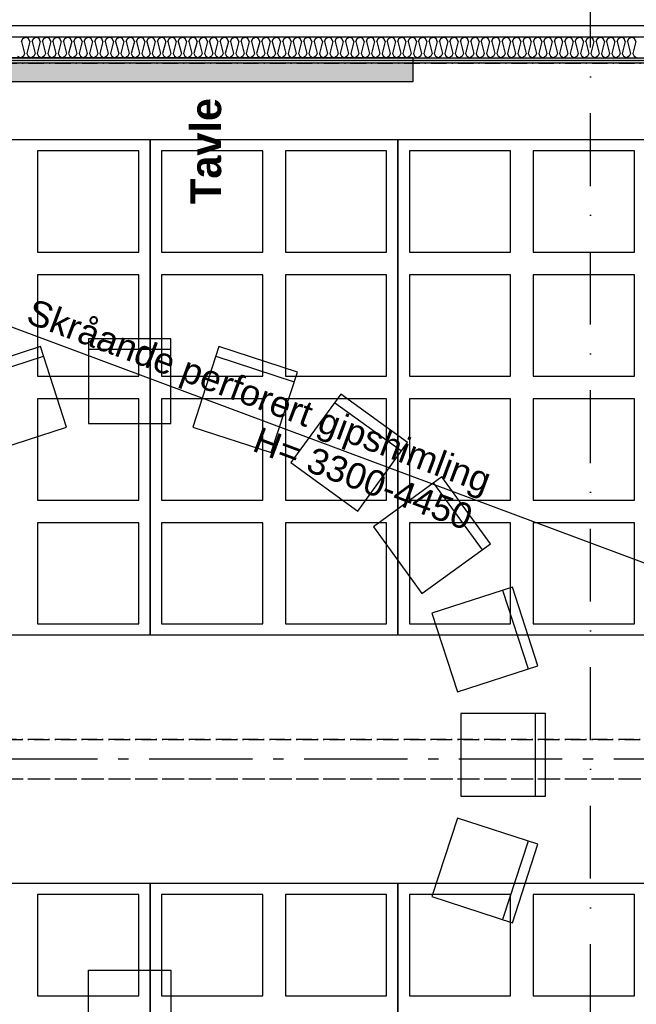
# Model space of a CAD drawing. Header units: millimetres. Extents: x -173281 to 144469, y -85977 to 83288.
# Tile 95 of 256: x -74138 to -71152, y -33003 to -28237. Entities that reach past the tile are written whole.
import ezdxf
from ezdxf.enums import TextEntityAlignment as Align

# ---------------------------------------------------------------- set-up
doc = ezdxf.new("R2010")
doc.units = ezdxf.units.MM
doc.header["$LTSCALE"] = 0.5
doc.header["$MEASUREMENT"] = 0
for name, pattern in [('Akselinje', [1500, 1000, -200, 100, -200]), ('Over snittplan', [260, 150, -50, 10, -50]), ('PLINE', [0]), ('Prikk & stiplet', [1340.555525, 705.555534, -352.777767, 0, -282.222223])]:
    doc.linetypes.add(name, pattern=pattern)
doc.layers.add('236- Innvendig kledning og overflate(Nye konstruksjoner)', color=7, linetype='Continuous', lineweight=0)
for name, color, linetype in [('242- Ikke-bærende innervegger (Skravur)(Nye konstruksjoner)', 7, 'Continuous'), ('242- Ikke-bærende innervegger(Nye konstruksjoner)', 7, 'Continuous'), ('255- Gulvoverflate(Nye konstruksjoner)', 7, 'Continuous'), ('256- Faste himlinger og overflatebehandling', 7, 'Continuous'), ('256- Faste himlinger og overflatebehandling(Nye konstruksjoner)', 7, 'Continuous'), ('27-- Fast inventar(Nye konstruksjoner)', 7, 'Continuous'), ('68-- Inventar (løst)(Nye konstruksjoner)', 7, 'Continuous'), ('82-- Modullinjer', 7, 'Continuous'), ('852- Snittmarkør', 7, 'Continuous'), ('862- M___Nettoareal(Nye konstruksjoner)', 7, 'Continuous'), ('862- M___Nettoareal(Polylinje)(Nye konstruksjoner)', 7, 'Continuous'), ('862- M___Nettoareal(Tekst)(Nye konstruksjoner)', 7, 'Continuous')]:
    doc.layers.add(name, color=color, linetype=linetype)
doc.styles.add('GENERATED_STYLE_1', font='arial.ttf')
doc.styles.add('GENERATED_STYLE_2', font='arial.ttf')
doc.styles.add('GENERATED_STYLE_8', font='GOTHIC.TTF')
doc.linetypes.add('Lydfuge betonggolv', pattern='A,0,[5,A-2607.111 Plan 1. etasje1.Shx,S=3.968254,R=0,X=0,Y=-3.46945e-18],-600,0', length=600)
pattern_1 = [(0, (0, 0), (0, 86.60254), [0, -50]), (0, (25, 43.3), (0, 86.60254), [0, -50])]

# ---------------------------------------------------------------- blocks, each defined once
blk = doc.blocks.new('Musikkrom_A-135_1', base_point=(-73219, -33558.4))
at = {"layer": '862- M___Nettoareal(Polylinje)(Nye konstruksjoner)', "flags": 128}
blk.add_lwpolyline([(-77605.7, -31721.9), (-77588.2, -31721.9), (-77578.2, -31731.9), (-77578.2, -31901.9), (-77588.2, -31911.9), (-77605.7, -31911.9), (-77605.7, -35321.9), (-77588.2, -35321.9), (-77578.2, -35331.9), (-77578.2, -35501.9), (-77588.2, -35511.9), (-77605.7, -35511.9), (-77605.7, -38799.4), (-76398.2, -38799.4), (-68823.2, -38799.4), (-68823.2, -28446.9), (-77605.7, -28446.9)], close=True, dxfattribs=at)
at = {"layer": '862- M___Nettoareal(Tekst)(Nye konstruksjoner)', "style": 'GENERATED_STYLE_1'}
for tag, height, p in [('DUMMY_862', 150, (-73336.8, -33061.2)), ('ROOM_NAME', 150, (-73336.8, -34089.8)), ('DUMMY_861', 100, (-73494, -33689.6)), ('ROOM_NUMBER', 100, (-73494, -34078.4)), ('DUMMY_863', 100, (-73101.1, -34055.6))]:
    blk.add_attdef(tag, text='', height=height, rotation=90, dxfattribs=at).set_placement(p, align=Align.TOP_LEFT)
blk = doc.blocks.new('*X490')
at = {"layer": '242- Ikke-bærende innervegger (Skravur)(Nye konstruksjoner)', "linetype": 'PLINE'}
for p, q in [((-74128.4, -28342), (-74122.3, -28328.5)), ((-74128.4, -28342), (-74113.8, -28400.7)), ((-74122.3, -28328.5), (-74108.5, -28321.9)), ((-74094.7, -28328.5), (-74108.5, -28321.9)), ((-74088.5, -28342), (-74103.2, -28400.7)), ((-74088.5, -28342), (-74094.7, -28328.5)), ((-74077.9, -28342), (-74071.7, -28328.5)), ((-74077.9, -28342), (-74063.2, -28400.7)), ((-74071.7, -28328.5), (-74057.9, -28321.9)), ((-74044.1, -28328.5), (-74057.9, -28321.9)), ((-74037.9, -28342), (-74052.6, -28400.7)), ((-74037.9, -28342), (-74044.1, -28328.5)), ((-74027.3, -28342), (-74021.1, -28328.5)), ((-74027.3, -28342), (-74012.6, -28400.7)), ((-74021.1, -28328.5), (-74007.3, -28321.9)), ((-73993.5, -28328.5), (-74007.3, -28321.9)), ((-73987.3, -28342), (-74002, -28400.7)), ((-73987.3, -28342), (-73993.5, -28328.5)), ((-73976.7, -28342), (-73970.5, -28328.5)), ((-73976.7, -28342), (-73962, -28400.7)), ((-73970.5, -28328.5), (-73956.7, -28321.9)), ((-73942.9, -28328.5), (-73956.7, -28321.9)), ((-73936.7, -28342), (-73951.4, -28400.7)), ((-73936.7, -28342), (-73942.9, -28328.5)), ((-73926.1, -28342), (-73919.9, -28328.5)), ((-73926.1, -28342), (-73911.4, -28400.7)), ((-73919.9, -28328.5), (-73906.1, -28321.9)), ((-73892.3, -28328.5), (-73906.1, -28321.9)), ((-73886.1, -28342), (-73900.8, -28400.7)), ((-73886.1, -28342), (-73892.3, -28328.5)), ((-73875.5, -28342), (-73869.4, -28328.5)), ((-73875.5, -28342), (-73860.9, -28400.7)), ((-73869.4, -28328.5), (-73855.5, -28321.9)), ((-73841.7, -28328.5), (-73855.5, -28321.9)), ((-73835.6, -28342), (-73850.2, -28400.7)), ((-73835.6, -28342), (-73841.7, -28328.5)), ((-73824.9, -28342), (-73818.8, -28328.5)), ((-73824.9, -28342), (-73810.3, -28400.7)), ((-73818.8, -28328.5), (-73805, -28321.9)), ((-73791.1, -28328.5), (-73805, -28321.9)), ((-73785, -28342), (-73799.6, -28400.7)), ((-73785, -28342), (-73791.1, -28328.5)), ((-73774.3, -28342), (-73768.2, -28328.5)), ((-73774.3, -28342), (-73759.7, -28400.7)), ((-73768.2, -28328.5), (-73754.4, -28321.9)), ((-73740.6, -28328.5), (-73754.4, -28321.9)), ((-73734.4, -28342), (-73749.1, -28400.7)), ((-73734.4, -28342), (-73740.6, -28328.5)), ((-73723.8, -28342), (-73717.6, -28328.5)), ((-73723.8, -28342), (-73709.1, -28400.7)), ((-73717.6, -28328.5), (-73703.8, -28321.9)), ((-73690, -28328.5), (-73703.8, -28321.9)), ((-73683.8, -28342), (-73698.5, -28400.7)), ((-73683.8, -28342), (-73690, -28328.5)), ((-73673.2, -28342), (-73667, -28328.5)), ((-73673.2, -28342), (-73658.5, -28400.7)), ((-73667, -28328.5), (-73653.2, -28321.9)), ((-73639.4, -28328.5), (-73653.2, -28321.9)), ((-73633.2, -28342), (-73647.9, -28400.7)), ((-73633.2, -28342), (-73639.4, -28328.5)), ((-73622.6, -28342), (-73616.4, -28328.5)), ((-73622.6, -28342), (-73607.9, -28400.7)), ((-73616.4, -28328.5), (-73602.6, -28321.9)), ((-73588.8, -28328.5), (-73602.6, -28321.9)), ((-73582.6, -28342), (-73597.3, -28400.7)), ((-73582.6, -28342), (-73588.8, -28328.5)), ((-73572, -28342), (-73565.8, -28328.5)), ((-73572, -28342), (-73557.3, -28400.7)), ((-73565.8, -28328.5), (-73552, -28321.9)), ((-73538.2, -28328.5), (-73552, -28321.9)), ((-73532, -28342), (-73546.7, -28400.7)), ((-73532, -28342), (-73538.2, -28328.5)), ((-73521.4, -28342), (-73515.2, -28328.5)), ((-73521.4, -28342), (-73506.7, -28400.7)), ((-73515.2, -28328.5), (-73501.4, -28321.9)), ((-73487.6, -28328.5), (-73501.4, -28321.9)), ((-73481.5, -28342), (-73496.1, -28400.7)), ((-73481.5, -28342), (-73487.6, -28328.5)), ((-73470.8, -28342), (-73464.7, -28328.5)), ((-73470.8, -28342), (-73456.2, -28400.7)), ((-73464.7, -28328.5), (-73450.8, -28321.9)), ((-73437, -28328.5), (-73450.8, -28321.9)), ((-73430.9, -28342), (-73445.5, -28400.7)), ((-73430.9, -28342), (-73437, -28328.5)), ((-73420.2, -28342), (-73414.1, -28328.5)), ((-73420.2, -28342), (-73405.6, -28400.7)), ((-73414.1, -28328.5), (-73400.3, -28321.9)), ((-73386.4, -28328.5), (-73400.3, -28321.9)), ((-73380.3, -28342), (-73394.9, -28400.7)), ((-73380.3, -28342), (-73386.4, -28328.5)), ((-73369.7, -28342), (-73363.5, -28328.5)), ((-73369.7, -28342), (-73355, -28400.7)), ((-73363.5, -28328.5), (-73349.7, -28321.9)), ((-73335.9, -28328.5), (-73349.7, -28321.9)), ((-73329.7, -28342), (-73344.4, -28400.7)), ((-73329.7, -28342), (-73335.9, -28328.5)), ((-73319.1, -28342), (-73312.9, -28328.5)), ((-73319.1, -28342), (-73304.4, -28400.7)), ((-73312.9, -28328.5), (-73299.1, -28321.9)), ((-73285.3, -28328.5), (-73299.1, -28321.9)), ((-73279.1, -28342), (-73293.8, -28400.7)), ((-73279.1, -28342), (-73285.3, -28328.5)), ((-73268.5, -28342), (-73262.3, -28328.5)), ((-73268.5, -28342), (-73253.8, -28400.7)), ((-73262.3, -28328.5), (-73248.5, -28321.9)), ((-73234.7, -28328.5), (-73248.5, -28321.9)), ((-73228.5, -28342), (-73243.2, -28400.7)), ((-73228.5, -28342), (-73234.7, -28328.5)), ((-73217.9, -28342), (-73211.7, -28328.5)), ((-73217.9, -28342), (-73203.2, -28400.7)), ((-73211.7, -28328.5), (-73197.9, -28321.9)), ((-73184.1, -28328.5), (-73197.9, -28321.9)), ((-73177.9, -28342), (-73192.6, -28400.7)), ((-73177.9, -28342), (-73184.1, -28328.5)), ((-73167.3, -28342), (-73161.1, -28328.5)), ((-73167.3, -28342), (-73152.6, -28400.7)), ((-73161.1, -28328.5), (-73147.3, -28321.9)), ((-73133.5, -28328.5), (-73147.3, -28321.9)), ((-73127.4, -28342), (-73142, -28400.7)), ((-73127.4, -28342), (-73133.5, -28328.5)), ((-73116.7, -28342), (-73110.6, -28328.5)), ((-73116.7, -28342), (-73102.1, -28400.7)), ((-73110.6, -28328.5), (-73096.7, -28321.9)), ((-73082.9, -28328.5), (-73096.7, -28321.9)), ((-73076.8, -28342), (-73091.4, -28400.7)), ((-73076.8, -28342), (-73082.9, -28328.5)), ((-73066.1, -28342), (-73060, -28328.5)), ((-73066.1, -28342), (-73051.5, -28400.7)), ((-73060, -28328.5), (-73046.2, -28321.9)), ((-73032.3, -28328.5), (-73046.2, -28321.9)), ((-73026.2, -28342), (-73040.8, -28400.7)), ((-73026.2, -28342), (-73032.3, -28328.5)), ((-73015.6, -28342), (-73009.4, -28328.5)), ((-73015.6, -28342), (-73000.9, -28400.7)), ((-73009.4, -28328.5), (-72995.6, -28321.9)), ((-72981.8, -28328.5), (-72995.6, -28321.9)), ((-72975.6, -28342), (-72990.3, -28400.7)), ((-72975.6, -28342), (-72981.8, -28328.5)), ((-72965, -28342), (-72958.8, -28328.5)), ((-72965, -28342), (-72950.3, -28400.7)), ((-72958.8, -28328.5), (-72945, -28321.9)), ((-72931.2, -28328.5), (-72945, -28321.9)), ((-72925, -28342), (-72939.7, -28400.7)), ((-72925, -28342), (-72931.2, -28328.5)), ((-72914.4, -28342), (-72908.2, -28328.5)), ((-72914.4, -28342), (-72899.7, -28400.7)), ((-72908.2, -28328.5), (-72894.4, -28321.9)), ((-72880.6, -28328.5), (-72894.4, -28321.9)), ((-72874.4, -28342), (-72889.1, -28400.7)), ((-72874.4, -28342), (-72880.6, -28328.5)), ((-72863.8, -28342), (-72857.6, -28328.5)), ((-72863.8, -28342), (-72849.1, -28400.7)), ((-72857.6, -28328.5), (-72843.8, -28321.9)), ((-72830, -28328.5), (-72843.8, -28321.9)), ((-72823.8, -28342), (-72838.5, -28400.7)), ((-72823.8, -28342), (-72830, -28328.5)), ((-72813.2, -28342), (-72807, -28328.5)), ((-72813.2, -28342), (-72798.5, -28400.7)), ((-72807, -28328.5), (-72793.2, -28321.9)), ((-72779.4, -28328.5), (-72793.2, -28321.9)), ((-72773.3, -28342), (-72787.9, -28400.7)), ((-72773.3, -28342), (-72779.4, -28328.5)), ((-72762.6, -28342), (-72756.5, -28328.5)), ((-72762.6, -28342), (-72748, -28400.7)), ((-72756.5, -28328.5), (-72742.6, -28321.9)), ((-72728.8, -28328.5), (-72742.6, -28321.9)), ((-72722.7, -28342), (-72737.3, -28400.7)), ((-72722.7, -28342), (-72728.8, -28328.5)), ((-72712, -28342), (-72705.9, -28328.5)), ((-72712, -28342), (-72697.4, -28400.7)), ((-72705.9, -28328.5), (-72692.1, -28321.9)), ((-72678.2, -28328.5), (-72692.1, -28321.9)), ((-72672.1, -28342), (-72686.7, -28400.7)), ((-72672.1, -28342), (-72678.2, -28328.5)), ((-72661.5, -28342), (-72655.3, -28328.5)), ((-72661.5, -28342), (-72646.8, -28400.7)), ((-72655.3, -28328.5), (-72641.5, -28321.9)), ((-72627.7, -28328.5), (-72641.5, -28321.9)), ((-72621.5, -28342), (-72636.2, -28400.7)), ((-72621.5, -28342), (-72627.7, -28328.5)), ((-72610.9, -28342), (-72604.7, -28328.5)), ((-72610.9, -28342), (-72596.2, -28400.7)), ((-72604.7, -28328.5), (-72590.9, -28321.9)), ((-72577.1, -28328.5), (-72590.9, -28321.9)), ((-72570.9, -28342), (-72585.6, -28400.7)), ((-72570.9, -28342), (-72577.1, -28328.5)), ((-72560.3, -28342), (-72554.1, -28328.5)), ((-72560.3, -28342), (-72545.6, -28400.7)), ((-72554.1, -28328.5), (-72540.3, -28321.9)), ((-72526.5, -28328.5), (-72540.3, -28321.9)), ((-72520.3, -28342), (-72535, -28400.7)), ((-72520.3, -28342), (-72526.5, -28328.5)), ((-72509.7, -28342), (-72503.5, -28328.5)), ((-72509.7, -28342), (-72495, -28400.7)), ((-72503.5, -28328.5), (-72489.7, -28321.9)), ((-72475.9, -28328.5), (-72489.7, -28321.9)), ((-72469.7, -28342), (-72484.4, -28400.7)), ((-72469.7, -28342), (-72475.9, -28328.5)), ((-72459.1, -28342), (-72452.9, -28328.5)), ((-72459.1, -28342), (-72444.4, -28400.7)), ((-72452.9, -28328.5), (-72439.1, -28321.9)), ((-72425.3, -28328.5), (-72439.1, -28321.9)), ((-72419.2, -28342), (-72433.8, -28400.7)), ((-72419.2, -28342), (-72425.3, -28328.5)), ((-72408.5, -28342), (-72402.4, -28328.5)), ((-72408.5, -28342), (-72393.9, -28400.7)), ((-72402.4, -28328.5), (-72388.5, -28321.9)), ((-72374.7, -28328.5), (-72388.5, -28321.9)), ((-72368.6, -28342), (-72383.2, -28400.7)), ((-72368.6, -28342), (-72374.7, -28328.5)), ((-72357.9, -28342), (-72351.8, -28328.5)), ((-72357.9, -28342), (-72343.3, -28400.7)), ((-72351.8, -28328.5), (-72338, -28321.9)), ((-72324.1, -28328.5), (-72338, -28321.9)), ((-72318, -28342), (-72332.6, -28400.7)), ((-72318, -28342), (-72324.1, -28328.5)), ((-72307.4, -28342), (-72301.2, -28328.5)), ((-72307.4, -28342), (-72292.7, -28400.7)), ((-72301.2, -28328.5), (-72287.4, -28321.9)), ((-72273.6, -28328.5), (-72287.4, -28321.9)), ((-72267.4, -28342), (-72282.1, -28400.7)), ((-72267.4, -28342), (-72273.6, -28328.5)), ((-72256.8, -28342), (-72250.6, -28328.5)), ((-72256.8, -28342), (-72242.1, -28400.7)), ((-72250.6, -28328.5), (-72236.8, -28321.9)), ((-72223, -28328.5), (-72236.8, -28321.9)), ((-72216.8, -28342), (-72231.5, -28400.7)), ((-72216.8, -28342), (-72223, -28328.5)), ((-72206.2, -28342), (-72200, -28328.5)), ((-72206.2, -28342), (-72191.5, -28400.7)), ((-72200, -28328.5), (-72186.2, -28321.9)), ((-72172.4, -28328.5), (-72186.2, -28321.9)), ((-72166.2, -28342), (-72180.9, -28400.7)), ((-72166.2, -28342), (-72172.4, -28328.5)), ((-72155.6, -28342), (-72149.4, -28328.5)), ((-72155.6, -28342), (-72140.9, -28400.7)), ((-72149.4, -28328.5), (-72135.6, -28321.9)), ((-72121.8, -28328.5), (-72135.6, -28321.9)), ((-72115.6, -28342), (-72130.3, -28400.7)), ((-72115.6, -28342), (-72121.8, -28328.5)), ((-72105, -28342), (-72098.8, -28328.5)), ((-72105, -28342), (-72090.3, -28400.7)), ((-72098.8, -28328.5), (-72085, -28321.9)), ((-72071.2, -28328.5), (-72085, -28321.9)), ((-72065, -28342), (-72079.7, -28400.7)), ((-72065, -28342), (-72071.2, -28328.5)), ((-72054.4, -28342), (-72048.3, -28328.5)), ((-72054.4, -28342), (-72039.8, -28400.7)), ((-72048.3, -28328.5), (-72034.4, -28321.9)), ((-72020.6, -28328.5), (-72034.4, -28321.9)), ((-72014.5, -28342), (-72029.1, -28400.7)), ((-72014.5, -28342), (-72020.6, -28328.5)), ((-72003.8, -28342), (-71997.7, -28328.5)), ((-72003.8, -28342), (-71989.2, -28400.7)), ((-71997.7, -28328.5), (-71983.9, -28321.9)), ((-71970, -28328.5), (-71983.9, -28321.9)), ((-71963.9, -28342), (-71978.5, -28400.7)), ((-71963.9, -28342), (-71970, -28328.5)), ((-71953.2, -28342), (-71947.1, -28328.5)), ((-71953.2, -28342), (-71938.6, -28400.7)), ((-71947.1, -28328.5), (-71933.3, -28321.9)), ((-71919.5, -28328.5), (-71933.3, -28321.9)), ((-71913.3, -28342), (-71928, -28400.7)), ((-71913.3, -28342), (-71919.5, -28328.5)), ((-71902.7, -28342), (-71896.5, -28328.5)), ((-71902.7, -28342), (-71888, -28400.7)), ((-71896.5, -28328.5), (-71882.7, -28321.9)), ((-71868.9, -28328.5), (-71882.7, -28321.9)), ((-71862.7, -28342), (-71877.4, -28400.7)), ((-71862.7, -28342), (-71868.9, -28328.5)), ((-71852.1, -28342), (-71845.9, -28328.5)), ((-71852.1, -28342), (-71837.4, -28400.7)), ((-71845.9, -28328.5), (-71832.1, -28321.9)), ((-71818.3, -28328.5), (-71832.1, -28321.9)), ((-71812.1, -28342), (-71826.8, -28400.7)), ((-71812.1, -28342), (-71818.3, -28328.5)), ((-71801.5, -28342), (-71795.3, -28328.5)), ((-71801.5, -28342), (-71786.8, -28400.7)), ((-71795.3, -28328.5), (-71781.5, -28321.9)), ((-71767.7, -28328.5), (-71781.5, -28321.9)), ((-71761.5, -28342), (-71776.2, -28400.7)), ((-71761.5, -28342), (-71767.7, -28328.5)), ((-71750.9, -28342), (-71744.7, -28328.5)), ((-71750.9, -28342), (-71736.2, -28400.7)), ((-71744.7, -28328.5), (-71730.9, -28321.9)), ((-71717.1, -28328.5), (-71730.9, -28321.9)), ((-71710.9, -28342), (-71725.6, -28400.7)), ((-71710.9, -28342), (-71717.1, -28328.5)), ((-71700.3, -28342), (-71694.2, -28328.5)), ((-71700.3, -28342), (-71685.7, -28400.7)), ((-71694.2, -28328.5), (-71680.3, -28321.9)), ((-71666.5, -28328.5), (-71680.3, -28321.9)), ((-71660.4, -28342), (-71675, -28400.7)), ((-71660.4, -28342), (-71666.5, -28328.5)), ((-71649.7, -28342), (-71643.6, -28328.5)), ((-71649.7, -28342), (-71635.1, -28400.7)), ((-71643.6, -28328.5), (-71629.8, -28321.9)), ((-71615.9, -28328.5), (-71629.8, -28321.9)), ((-71609.8, -28342), (-71624.4, -28400.7)), ((-71609.8, -28342), (-71615.9, -28328.5)), ((-71599.1, -28342), (-71593, -28328.5)), ((-71599.1, -28342), (-71584.5, -28400.7)), ((-71593, -28328.5), (-71579.2, -28321.9)), ((-71565.4, -28328.5), (-71579.2, -28321.9)), ((-71559.2, -28342), (-71573.9, -28400.7)), ((-71559.2, -28342), (-71565.4, -28328.5)), ((-71548.6, -28342), (-71542.4, -28328.5)), ((-71548.6, -28342), (-71533.9, -28400.7)), ((-71542.4, -28328.5), (-71528.6, -28321.9)), ((-71514.8, -28328.5), (-71528.6, -28321.9)), ((-71508.6, -28342), (-71523.3, -28400.7)), ((-71508.6, -28342), (-71514.8, -28328.5)), ((-71498, -28342), (-71491.8, -28328.5)), ((-71498, -28342), (-71483.3, -28400.7)), ((-71491.8, -28328.5), (-71478, -28321.9)), ((-71464.2, -28328.5), (-71478, -28321.9)), ((-71458, -28342), (-71472.7, -28400.7)), ((-71458, -28342), (-71464.2, -28328.5)), ((-71447.4, -28342), (-71441.2, -28328.5)), ((-71447.4, -28342), (-71432.7, -28400.7)), ((-71441.2, -28328.5), (-71427.4, -28321.9)), ((-71413.6, -28328.5), (-71427.4, -28321.9)), ((-71407.4, -28342), (-71422.1, -28400.7)), ((-71407.4, -28342), (-71413.6, -28328.5)), ((-71396.8, -28342), (-71390.6, -28328.5)), ((-71396.8, -28342), (-71382.1, -28400.7)), ((-71390.6, -28328.5), (-71376.8, -28321.9)), ((-71363, -28328.5), (-71376.8, -28321.9)), ((-71356.8, -28342), (-71371.5, -28400.7)), ((-71356.8, -28342), (-71363, -28328.5)), ((-71346.2, -28342), (-71340.1, -28328.5)), ((-71346.2, -28342), (-71331.6, -28400.7)), ((-71340.1, -28328.5), (-71326.2, -28321.9)), ((-71312.4, -28328.5), (-71326.2, -28321.9)), ((-71306.3, -28342), (-71320.9, -28400.7)), ((-71306.3, -28342), (-71312.4, -28328.5)), ((-71295.6, -28342), (-71289.5, -28328.5)), ((-71295.6, -28342), (-71281, -28400.7)), ((-71289.5, -28328.5), (-71275.7, -28321.9)), ((-71261.8, -28328.5), (-71275.7, -28321.9)), ((-71255.7, -28342), (-71270.3, -28400.7)), ((-71255.7, -28342), (-71261.8, -28328.5)), ((-71245, -28342), (-71238.9, -28328.5)), ((-71245, -28342), (-71230.4, -28400.7)), ((-71238.9, -28328.5), (-71225.1, -28321.9)), ((-71211.3, -28328.5), (-71225.1, -28321.9)), ((-71205.1, -28342), (-71219.8, -28400.7)), ((-71205.1, -28342), (-71211.3, -28328.5)), ((-71194.5, -28342), (-71188.3, -28328.5)), ((-71194.5, -28342), (-71179.8, -28400.7)), ((-71188.3, -28328.5), (-71174.5, -28321.9)), ((-71160.7, -28328.5), (-71174.5, -28321.9)), ((-71154.5, -28342), (-71169.2, -28400.7)), ((-71154.5, -28342), (-71160.7, -28328.5)), ((-74113.8, -28400.7), (-74119.9, -28414.2)), ((-74103.2, -28400.7), (-74097, -28414.2)), ((-74063.2, -28400.7), (-74069.4, -28414.2)), ((-74052.6, -28400.7), (-74046.4, -28414.2)), ((-74012.6, -28400.7), (-74018.8, -28414.2)), ((-74002, -28400.7), (-73995.8, -28414.2)), ((-73962, -28400.7), (-73968.2, -28414.2)), ((-73951.4, -28400.7), (-73945.2, -28414.2)), ((-73911.4, -28400.7), (-73917.6, -28414.2)), ((-73900.8, -28400.7), (-73894.6, -28414.2)), ((-73860.9, -28400.7), (-73867, -28414.2)), ((-73850.2, -28400.7), (-73844.1, -28414.2)), ((-73810.3, -28400.7), (-73816.4, -28414.2)), ((-73799.6, -28400.7), (-73793.5, -28414.2)), ((-73759.7, -28400.7), (-73765.8, -28414.2)), ((-73749.1, -28400.7), (-73742.9, -28414.2)), ((-73709.1, -28400.7), (-73715.3, -28414.2)), ((-73698.5, -28400.7), (-73692.3, -28414.2)), ((-73658.5, -28400.7), (-73664.7, -28414.2)), ((-73647.9, -28400.7), (-73641.7, -28414.2)), ((-73607.9, -28400.7), (-73614.1, -28414.2)), ((-73597.3, -28400.7), (-73591.1, -28414.2)), ((-73557.3, -28400.7), (-73563.5, -28414.2)), ((-73546.7, -28400.7), (-73540.5, -28414.2)), ((-73506.7, -28400.7), (-73512.9, -28414.2)), ((-73496.1, -28400.7), (-73490, -28414.2)), ((-73456.2, -28400.7), (-73462.3, -28414.2)), ((-73445.5, -28400.7), (-73439.4, -28414.2)), ((-73405.6, -28400.7), (-73411.7, -28414.2)), ((-73394.9, -28400.7), (-73388.8, -28414.2)), ((-73355, -28400.7), (-73361.2, -28414.2)), ((-73344.4, -28400.7), (-73338.2, -28414.2)), ((-73304.4, -28400.7), (-73310.6, -28414.2)), ((-73293.8, -28400.7), (-73287.6, -28414.2)), ((-73253.8, -28400.7), (-73260, -28414.2)), ((-73243.2, -28400.7), (-73237, -28414.2)), ((-73203.2, -28400.7), (-73209.4, -28414.2)), ((-73192.6, -28400.7), (-73186.4, -28414.2)), ((-73152.6, -28400.7), (-73158.8, -28414.2)), ((-73142, -28400.7), (-73135.9, -28414.2)), ((-73102.1, -28400.7), (-73108.2, -28414.2)), ((-73091.4, -28400.7), (-73085.3, -28414.2)), ((-73051.5, -28400.7), (-73057.6, -28414.2)), ((-73040.8, -28400.7), (-73034.7, -28414.2)), ((-73000.9, -28400.7), (-73007.1, -28414.2)), ((-72990.3, -28400.7), (-72984.1, -28414.2)), ((-72950.3, -28400.7), (-72956.5, -28414.2)), ((-72939.7, -28400.7), (-72933.5, -28414.2)), ((-72899.7, -28400.7), (-72905.9, -28414.2)), ((-72889.1, -28400.7), (-72882.9, -28414.2)), ((-72849.1, -28400.7), (-72855.3, -28414.2)), ((-72838.5, -28400.7), (-72832.3, -28414.2)), ((-72798.5, -28400.7), (-72804.7, -28414.2)), ((-72787.9, -28400.7), (-72781.8, -28414.2)), ((-72748, -28400.7), (-72754.1, -28414.2)), ((-72737.3, -28400.7), (-72731.2, -28414.2)), ((-72697.4, -28400.7), (-72703.5, -28414.2)), ((-72686.7, -28400.7), (-72680.6, -28414.2)), ((-72646.8, -28400.7), (-72653, -28414.2)), ((-72636.2, -28400.7), (-72630, -28414.2)), ((-72596.2, -28400.7), (-72602.4, -28414.2)), ((-72585.6, -28400.7), (-72579.4, -28414.2)), ((-72545.6, -28400.7), (-72551.8, -28414.2)), ((-72535, -28400.7), (-72528.8, -28414.2)), ((-72495, -28400.7), (-72501.2, -28414.2)), ((-72484.4, -28400.7), (-72478.2, -28414.2)), ((-72444.4, -28400.7), (-72450.6, -28414.2)), ((-72433.8, -28400.7), (-72427.7, -28414.2)), ((-72393.9, -28400.7), (-72400, -28414.2)), ((-72383.2, -28400.7), (-72377.1, -28414.2)), ((-72343.3, -28400.7), (-72349.4, -28414.2)), ((-72332.6, -28400.7), (-72326.5, -28414.2)), ((-72292.7, -28400.7), (-72298.9, -28414.2)), ((-72282.1, -28400.7), (-72275.9, -28414.2)), ((-72242.1, -28400.7), (-72248.3, -28414.2)), ((-72231.5, -28400.7), (-72225.3, -28414.2)), ((-72191.5, -28400.7), (-72197.7, -28414.2)), ((-72180.9, -28400.7), (-72174.7, -28414.2)), ((-72140.9, -28400.7), (-72147.1, -28414.2)), ((-72130.3, -28400.7), (-72124.1, -28414.2)), ((-72090.3, -28400.7), (-72096.5, -28414.2)), ((-72079.7, -28400.7), (-72073.5, -28414.2)), ((-72039.8, -28400.7), (-72045.9, -28414.2)), ((-72029.1, -28400.7), (-72023, -28414.2)), ((-71989.2, -28400.7), (-71995.3, -28414.2)), ((-71978.5, -28400.7), (-71972.4, -28414.2)), ((-71938.6, -28400.7), (-71944.7, -28414.2)), ((-71928, -28400.7), (-71921.8, -28414.2)), ((-71888, -28400.7), (-71894.2, -28414.2)), ((-71877.4, -28400.7), (-71871.2, -28414.2)), ((-71837.4, -28400.7), (-71843.6, -28414.2)), ((-71826.8, -28400.7), (-71820.6, -28414.2)), ((-71786.8, -28400.7), (-71793, -28414.2)), ((-71776.2, -28400.7), (-71770, -28414.2)), ((-71736.2, -28400.7), (-71742.4, -28414.2)), ((-71725.6, -28400.7), (-71719.4, -28414.2)), ((-71685.7, -28400.7), (-71691.8, -28414.2)), ((-71675, -28400.7), (-71668.9, -28414.2)), ((-71635.1, -28400.7), (-71641.2, -28414.2)), ((-71624.4, -28400.7), (-71618.3, -28414.2)), ((-71584.5, -28400.7), (-71590.6, -28414.2)), ((-71573.9, -28400.7), (-71567.7, -28414.2)), ((-71533.9, -28400.7), (-71540.1, -28414.2)), ((-71523.3, -28400.7), (-71517.1, -28414.2)), ((-71483.3, -28400.7), (-71489.5, -28414.2)), ((-71472.7, -28400.7), (-71466.5, -28414.2)), ((-71432.7, -28400.7), (-71438.9, -28414.2)), ((-71422.1, -28400.7), (-71415.9, -28414.2)), ((-71382.1, -28400.7), (-71388.3, -28414.2)), ((-71371.5, -28400.7), (-71365.3, -28414.2)), ((-71331.6, -28400.7), (-71337.7, -28414.2)), ((-71320.9, -28400.7), (-71314.8, -28414.2)), ((-71281, -28400.7), (-71287.1, -28414.2)), ((-71270.3, -28400.7), (-71264.2, -28414.2)), ((-71230.4, -28400.7), (-71236.5, -28414.2)), ((-71219.8, -28400.7), (-71213.6, -28414.2)), ((-71179.8, -28400.7), (-71186, -28414.2)), ((-71169.2, -28400.7), (-71163, -28414.2)), ((-74147.6, -28414.2), (-74133.8, -28421.9)), ((-74119.9, -28414.2), (-74133.8, -28421.9)), ((-74097, -28414.2), (-74083.2, -28421.9)), ((-74069.4, -28414.2), (-74083.2, -28421.9)), ((-74046.4, -28414.2), (-74032.6, -28421.9)), ((-74018.8, -28414.2), (-74032.6, -28421.9)), ((-73995.8, -28414.2), (-73982, -28421.9)), ((-73968.2, -28414.2), (-73982, -28421.9)), ((-73945.2, -28414.2), (-73931.4, -28421.9)), ((-73917.6, -28414.2), (-73931.4, -28421.9)), ((-73894.6, -28414.2), (-73880.8, -28421.9)), ((-73867, -28414.2), (-73880.8, -28421.9)), ((-73844.1, -28414.2), (-73830.2, -28421.9)), ((-73816.4, -28414.2), (-73830.2, -28421.9)), ((-73793.5, -28414.2), (-73779.7, -28421.9)), ((-73765.8, -28414.2), (-73779.7, -28421.9)), ((-73742.9, -28414.2), (-73729.1, -28421.9)), ((-73715.3, -28414.2), (-73729.1, -28421.9)), ((-73692.3, -28414.2), (-73678.5, -28421.9)), ((-73664.7, -28414.2), (-73678.5, -28421.9)), ((-73641.7, -28414.2), (-73627.9, -28421.9)), ((-73614.1, -28414.2), (-73627.9, -28421.9)), ((-73591.1, -28414.2), (-73577.3, -28421.9)), ((-73563.5, -28414.2), (-73577.3, -28421.9)), ((-73540.5, -28414.2), (-73526.7, -28421.9)), ((-73512.9, -28414.2), (-73526.7, -28421.9)), ((-73490, -28414.2), (-73476.1, -28421.9)), ((-73462.3, -28414.2), (-73476.1, -28421.9)), ((-73439.4, -28414.2), (-73425.6, -28421.9)), ((-73411.7, -28414.2), (-73425.6, -28421.9)), ((-73388.8, -28414.2), (-73375, -28421.9)), ((-73361.2, -28414.2), (-73375, -28421.9)), ((-73338.2, -28414.2), (-73324.4, -28421.9)), ((-73310.6, -28414.2), (-73324.4, -28421.9)), ((-73287.6, -28414.2), (-73273.8, -28421.9)), ((-73260, -28414.2), (-73273.8, -28421.9)), ((-73237, -28414.2), (-73223.2, -28421.9)), ((-73209.4, -28414.2), (-73223.2, -28421.9)), ((-73186.4, -28414.2), (-73172.6, -28421.9)), ((-73158.8, -28414.2), (-73172.6, -28421.9)), ((-73135.9, -28414.2), (-73122, -28421.9)), ((-73108.2, -28414.2), (-73122, -28421.9)), ((-73085.3, -28414.2), (-73071.5, -28421.9)), ((-73057.6, -28414.2), (-73071.5, -28421.9)), ((-73034.7, -28414.2), (-73020.9, -28421.9)), ((-73007.1, -28414.2), (-73020.9, -28421.9)), ((-72984.1, -28414.2), (-72970.3, -28421.9)), ((-72956.5, -28414.2), (-72970.3, -28421.9)), ((-72933.5, -28414.2), (-72919.7, -28421.9)), ((-72905.9, -28414.2), (-72919.7, -28421.9)), ((-72882.9, -28414.2), (-72869.1, -28421.9)), ((-72855.3, -28414.2), (-72869.1, -28421.9)), ((-72832.3, -28414.2), (-72818.5, -28421.9)), ((-72804.7, -28414.2), (-72818.5, -28421.9)), ((-72781.8, -28414.2), (-72767.9, -28421.9)), ((-72754.1, -28414.2), (-72767.9, -28421.9)), ((-72731.2, -28414.2), (-72717.4, -28421.9)), ((-72703.5, -28414.2), (-72717.4, -28421.9)), ((-72680.6, -28414.2), (-72666.8, -28421.9)), ((-72653, -28414.2), (-72666.8, -28421.9)), ((-72630, -28414.2), (-72616.2, -28421.9)), ((-72602.4, -28414.2), (-72616.2, -28421.9)), ((-72579.4, -28414.2), (-72565.6, -28421.9)), ((-72551.8, -28414.2), (-72565.6, -28421.9)), ((-72528.8, -28414.2), (-72515, -28421.9)), ((-72501.2, -28414.2), (-72515, -28421.9)), ((-72478.2, -28414.2), (-72464.4, -28421.9)), ((-72450.6, -28414.2), (-72464.4, -28421.9)), ((-72427.7, -28414.2), (-72413.8, -28421.9)), ((-72400, -28414.2), (-72413.8, -28421.9)), ((-72377.1, -28414.2), (-72363.3, -28421.9)), ((-72349.4, -28414.2), (-72363.3, -28421.9)), ((-72326.5, -28414.2), (-72312.7, -28421.9)), ((-72298.9, -28414.2), (-72312.7, -28421.9)), ((-72275.9, -28414.2), (-72262.1, -28421.9)), ((-72248.3, -28414.2), (-72262.1, -28421.9)), ((-72225.3, -28414.2), (-72211.5, -28421.9)), ((-72197.7, -28414.2), (-72211.5, -28421.9)), ((-72174.7, -28414.2), (-72160.9, -28421.9)), ((-72147.1, -28414.2), (-72160.9, -28421.9)), ((-72124.1, -28414.2), (-72110.3, -28421.9)), ((-72096.5, -28414.2), (-72110.3, -28421.9)), ((-72073.5, -28414.2), (-72059.7, -28421.9)), ((-72045.9, -28414.2), (-72059.7, -28421.9)), ((-72023, -28414.2), (-72009.1, -28421.9)), ((-71995.3, -28414.2), (-72009.1, -28421.9)), ((-71972.4, -28414.2), (-71958.6, -28421.9)), ((-71944.7, -28414.2), (-71958.6, -28421.9)), ((-71921.8, -28414.2), (-71908, -28421.9)), ((-71894.2, -28414.2), (-71908, -28421.9)), ((-71871.2, -28414.2), (-71857.4, -28421.9)), ((-71843.6, -28414.2), (-71857.4, -28421.9)), ((-71820.6, -28414.2), (-71806.8, -28421.9)), ((-71793, -28414.2), (-71806.8, -28421.9)), ((-71770, -28414.2), (-71756.2, -28421.9)), ((-71742.4, -28414.2), (-71756.2, -28421.9)), ((-71719.4, -28414.2), (-71705.6, -28421.9)), ((-71691.8, -28414.2), (-71705.6, -28421.9)), ((-71668.9, -28414.2), (-71655, -28421.9)), ((-71641.2, -28414.2), (-71655, -28421.9)), ((-71618.3, -28414.2), (-71604.5, -28421.9)), ((-71590.6, -28414.2), (-71604.5, -28421.9)), ((-71567.7, -28414.2), (-71553.9, -28421.9)), ((-71540.1, -28414.2), (-71553.9, -28421.9)), ((-71517.1, -28414.2), (-71503.3, -28421.9)), ((-71489.5, -28414.2), (-71503.3, -28421.9)), ((-71466.5, -28414.2), (-71452.7, -28421.9)), ((-71438.9, -28414.2), (-71452.7, -28421.9)), ((-71415.9, -28414.2), (-71402.1, -28421.9)), ((-71388.3, -28414.2), (-71402.1, -28421.9)), ((-71365.3, -28414.2), (-71351.5, -28421.9)), ((-71337.7, -28414.2), (-71351.5, -28421.9)), ((-71314.8, -28414.2), (-71300.9, -28421.9)), ((-71287.1, -28414.2), (-71300.9, -28421.9)), ((-71264.2, -28414.2), (-71250.4, -28421.9)), ((-71236.5, -28414.2), (-71250.4, -28421.9)), ((-71213.6, -28414.2), (-71199.8, -28421.9)), ((-71186, -28414.2), (-71199.8, -28421.9)), ((-71163, -28414.2), (-71149.2, -28421.9))]:
    blk.add_line(p, q, dxfattribs=at)
blk = doc.blocks.new('Skolestol[152]', base_point=(-74291.2, -30332.2))
at = {"layer": '68-- Inventar (løst)(Nye konstruksjoner)', "linetype": 'PLINE'}
blk.add_line((-74402.5, -29989.8), (-74022.1, -29866.2), dxfattribs=at)
at = {"layer": '68-- Inventar (løst)(Nye konstruksjoner)', "linetype": 'PLINE', "flags": 128}
blk.add_lwpolyline([(-74291.2, -30332.2), (-73910.8, -30208.6), (-74037.5, -29818.7), (-74417.9, -29942.3)], close=True, dxfattribs=at)
blk = doc.blocks.new('Skolestol[153]', base_point=(-73805.3, -30191.9))
at = {"layer": '68-- Inventar (løst)(Nye konstruksjoner)', "linetype": 'PLINE'}
blk.add_line((-73805.3, -29831.9), (-73405.3, -29831.9), dxfattribs=at)
at = {"layer": '68-- Inventar (løst)(Nye konstruksjoner)', "linetype": 'PLINE', "flags": 128}
blk.add_lwpolyline([(-73805.3, -30191.9), (-73405.3, -30191.9), (-73405.3, -29781.9), (-73805.3, -29781.9)], close=True, dxfattribs=at)
blk = doc.blocks.new('Skolestol[154]', base_point=(-73299.9, -30208.6))
at = {"layer": '68-- Inventar (løst)(Nye konstruksjoner)', "linetype": 'PLINE'}
blk.add_line((-73188.6, -29866.2), (-72808.2, -29989.8), dxfattribs=at)
at = {"layer": '68-- Inventar (løst)(Nye konstruksjoner)', "linetype": 'PLINE', "flags": 128}
blk.add_lwpolyline([(-73299.9, -30208.6), (-72919.4, -30332.2), (-72792.7, -29942.3), (-73173.2, -29818.7)], close=True, dxfattribs=at)
blk = doc.blocks.new('Skolestol[155]', base_point=(-72824.3, -30380.7))
at = {"layer": '68-- Inventar (løst)(Nye konstruksjoner)', "linetype": 'PLINE'}
blk.add_line((-72612.7, -30089.4), (-72289.1, -30324.5), dxfattribs=at)
at = {"layer": '68-- Inventar (løst)(Nye konstruksjoner)', "linetype": 'PLINE', "flags": 128}
blk.add_lwpolyline([(-72824.3, -30380.7), (-72500.7, -30615.8), (-72259.7, -30284.1), (-72583.3, -30049)], close=True, dxfattribs=at)
blk = doc.blocks.new('Skolestol[156]', base_point=(-72425.2, -30691.3))
at = {"layer": '68-- Inventar (løst)(Nye konstruksjoner)', "linetype": 'PLINE'}
blk.add_line((-72133.9, -30479.7), (-71898.8, -30803.3), dxfattribs=at)
at = {"layer": '68-- Inventar (løst)(Nye konstruksjoner)', "linetype": 'PLINE', "flags": 128}
blk.add_lwpolyline([(-72425.2, -30691.3), (-72190.1, -31014.9), (-71858.4, -30773.9), (-72093.5, -30450.3)], close=True, dxfattribs=at)
blk = doc.blocks.new('Skolestol[157]', base_point=(-72141.6, -31110))
at = {"layer": '68-- Inventar (løst)(Nye konstruksjoner)', "linetype": 'PLINE'}
blk.add_line((-71799.2, -30998.8), (-71675.6, -31379.2), dxfattribs=at)
at = {"layer": '68-- Inventar (løst)(Nye konstruksjoner)', "linetype": 'PLINE', "flags": 128}
blk.add_lwpolyline([(-72141.6, -31110), (-72018, -31490.5), (-71628.1, -31363.8), (-71751.7, -30983.4)], close=True, dxfattribs=at)
blk = doc.blocks.new('Skolestol[158]', base_point=(-72001.3, -31595.9))
at = {"layer": '68-- Inventar (løst)(Nye konstruksjoner)', "linetype": 'PLINE'}
blk.add_line((-71641.3, -31595.9), (-71641.3, -31995.9), dxfattribs=at)
at = {"layer": '68-- Inventar (løst)(Nye konstruksjoner)', "linetype": 'PLINE', "flags": 128}
blk.add_lwpolyline([(-72001.3, -31595.9), (-72001.3, -31995.9), (-71591.3, -31995.9), (-71591.3, -31595.9)], close=True, dxfattribs=at)
blk = doc.blocks.new('Skolestol[159]', base_point=(-72018, -32101.4))
at = {"layer": '68-- Inventar (løst)(Nye konstruksjoner)', "linetype": 'PLINE'}
blk.add_line((-71675.6, -32212.7), (-71799.2, -32593.1), dxfattribs=at)
at = {"layer": '68-- Inventar (løst)(Nye konstruksjoner)', "linetype": 'PLINE', "flags": 128}
blk.add_lwpolyline([(-72018, -32101.4), (-72141.6, -32481.8), (-71751.7, -32608.5), (-71628.1, -32228.1)], close=True, dxfattribs=at)
blk = doc.blocks.new('Skolestol[160]', base_point=(-73805.3, -32837.1))
at = {"layer": '68-- Inventar (løst)(Nye konstruksjoner)', "linetype": 'PLINE'}
blk.add_line((-73805.3, -33197.1), (-73405.3, -33197.1), dxfattribs=at)
at = {"layer": '68-- Inventar (løst)(Nye konstruksjoner)', "linetype": 'PLINE', "flags": 128}
blk.add_lwpolyline([(-73805.3, -32837.1), (-73405.3, -32837.1), (-73405.3, -33247.1), (-73805.3, -33247.1)], close=True, dxfattribs=at)
blk = doc.blocks.new('Standard grid marker[258]', base_point=(20939.5, -31816.9))
at = {"layer": '82-- Modullinjer', "linetype": 'Akselinje'}
blk.add_line((20739.5, -31816.9), (-81321.3, -31816.9), dxfattribs=at)
at = {"layer": '82-- Modullinjer', "style": 'GENERATED_STYLE_2'}
for tag, p in [('AC_MarkerText_1_1', (-81898.8, -31856.9)), ('AC_MarkerText_1_0', (21062, -31856.9))]:
    blk.add_attdef(tag, text='', height=175, rotation=90, dxfattribs=at).set_placement(p, align=Align.TOP_CENTER)

msp = doc.modelspace()

# ---------------------------------------------------------------- hatches: boundary and pattern name
at = {"layer": '242- Ikke-bærende innervegger (Skravur)(Nye konstruksjoner)', "linetype": 'Continuous'}
h = msp.add_hatch(dxfattribs=at)
h.set_pattern_fill('Gips', color=256, style=0, pattern_type=2)
h.set_pattern_definition(pattern_1)
h.paths.add_polyline_path([(-68810.7, -28421.9), (-75210.7, -28421.9), (-75210.7, -28434.4), (-68810.7, -28434.4)])
h = msp.add_hatch(dxfattribs=at)
h.set_pattern_fill('Gips', color=256, style=0, pattern_type=2)
h.set_pattern_definition(pattern_1)
h.paths.add_polyline_path([(-68823.2, -28434.4), (-75210.7, -28434.4), (-75210.7, -28446.9), (-68823.2, -28446.9)])
at = {"layer": '27-- Fast inventar(Nye konstruksjoner)', "linetype": 'Continuous'}
msp.add_hatch(color=256, dxfattribs=at).paths.add_polyline_path([(-72233.2, -28421.9), (-74233.2, -28421.9), (-74233.2, -28535.3), (-72233.2, -28535.3)])

# ---------------------------------------------------------------- linework, layer by layer
at = {"layer": '236- Innvendig kledning og overflate(Nye konstruksjoner)', "linetype": 'PLINE'}
msp.add_line((-75210.7, -28434.4), (-68810.7, -28434.4), dxfattribs=at)
at = {"layer": '236- Innvendig kledning og overflate(Nye konstruksjoner)', "linetype": 'PLINE', "flags": 128}
msp.add_lwpolyline([(-75210.7, -28446.9), (-68823.2, -28446.9)], dxfattribs=at)
at = {"layer": '242- Ikke-bærende innervegger(Nye konstruksjoner)', "linetype": 'PLINE'}
msp.add_line((-75210.7, -28421.9), (-68798.2, -28421.9), dxfattribs=at)
at = {"layer": '242- Ikke-bærende innervegger(Nye konstruksjoner)', "linetype": 'PLINE', "flags": 128}
msp.add_lwpolyline([(-68698.2, -28321.9), (-75210.7, -28321.9)], dxfattribs=at)
at = {"layer": '255- Gulvoverflate(Nye konstruksjoner)', "linetype": 'Lydfuge betonggolv'}
msp.add_line((-68768.2, -28266.9), (-77578.2, -28266.9), dxfattribs=at)
at = {"layer": '256- Faste himlinger og overflatebehandling', "linetype": 'Over snittplan'}
for p, q in [((-77578.2, -31721.9), (-64978.2, -31721.9)), ((-77578.2, -31911.9), (-64978.2, -31911.9))]:
    msp.add_line(p, q, dxfattribs=at)
at = {"layer": '256- Faste himlinger og overflatebehandling(Nye konstruksjoner)', "linetype": 'PLINE'}
msp.add_line((-68823.2, -31721.9), (-77605.7, -28446.9), dxfattribs=at)
at = {"layer": '256- Faste himlinger og overflatebehandling(Nye konstruksjoner)', "linetype": 'Over snittplan', "flags": 128}
for points in [[(-77605.7, -28446.9), (-68823.2, -28446.9)], [(-68823.2, -31721.9), (-77605.7, -31721.9)], [(-77605.7, -31911.9), (-68823.2, -31911.9)]]:
    msp.add_lwpolyline(points, dxfattribs=at)
at = {"layer": '256- Faste himlinger og overflatebehandling(Nye konstruksjoner)', "linetype": 'PLINE'}
for points in [[(-73505.9, -28816.9), (-73505.9, -31216.9), (-74705.9, -31216.9), (-74705.9, -28816.9)], [(-72305.9, -28816.9), (-72305.9, -31216.9), (-73505.9, -31216.9), (-73505.9, -28816.9)], [(-71105.9, -28816.9), (-71105.9, -31216.9), (-72305.9, -31216.9), (-72305.9, -28816.9)], [(-73560.9, -28871.9), (-74050.9, -28871.9), (-74050.9, -29361.9), (-73560.9, -29361.9)], [(-72960.9, -28871.9), (-73450.9, -28871.9), (-73450.9, -29361.9), (-72960.9, -29361.9)], [(-72360.9, -28871.9), (-72850.9, -28871.9), (-72850.9, -29361.9), (-72360.9, -29361.9)], [(-71760.9, -28871.9), (-72250.9, -28871.9), (-72250.9, -29361.9), (-71760.9, -29361.9)], [(-71160.9, -28871.9), (-71650.9, -28871.9), (-71650.9, -29361.9), (-71160.9, -29361.9)], [(-73560.9, -29471.9), (-74050.9, -29471.9), (-74050.9, -29961.9), (-73560.9, -29961.9)], [(-72960.9, -29471.9), (-73450.9, -29471.9), (-73450.9, -29961.9), (-72960.9, -29961.9)], [(-72360.9, -29471.9), (-72850.9, -29471.9), (-72850.9, -29961.9), (-72360.9, -29961.9)], [(-71760.9, -29471.9), (-72250.9, -29471.9), (-72250.9, -29961.9), (-71760.9, -29961.9)], [(-71160.9, -29471.9), (-71650.9, -29471.9), (-71650.9, -29961.9), (-71160.9, -29961.9)], [(-73560.9, -30071.9), (-74050.9, -30071.9), (-74050.9, -30561.9), (-73560.9, -30561.9)], [(-72960.9, -30071.9), (-73450.9, -30071.9), (-73450.9, -30561.9), (-72960.9, -30561.9)], [(-72360.9, -30071.9), (-72850.9, -30071.9), (-72850.9, -30561.9), (-72360.9, -30561.9)], [(-71760.9, -30071.9), (-72250.9, -30071.9), (-72250.9, -30561.9), (-71760.9, -30561.9)], [(-71160.9, -30071.9), (-71650.9, -30071.9), (-71650.9, -30561.9), (-71160.9, -30561.9)], [(-73560.9, -30671.9), (-74050.9, -30671.9), (-74050.9, -31161.9), (-73560.9, -31161.9)], [(-72960.9, -30671.9), (-73450.9, -30671.9), (-73450.9, -31161.9), (-72960.9, -31161.9)], [(-72360.9, -30671.9), (-72850.9, -30671.9), (-72850.9, -31161.9), (-72360.9, -31161.9)], [(-71760.9, -30671.9), (-72250.9, -30671.9), (-72250.9, -31161.9), (-71760.9, -31161.9)], [(-71160.9, -30671.9), (-71650.9, -30671.9), (-71650.9, -31161.9), (-71160.9, -31161.9)], [(-73505.9, -32416.9), (-73505.9, -34816.9), (-74705.9, -34816.9), (-74705.9, -32416.9)], [(-72305.9, -32416.9), (-72305.9, -34816.9), (-73505.9, -34816.9), (-73505.9, -32416.9)], [(-71105.9, -32416.9), (-71105.9, -34816.9), (-72305.9, -34816.9), (-72305.9, -32416.9)], [(-73560.9, -32471.9), (-74050.9, -32471.9), (-74050.9, -32961.9), (-73560.9, -32961.9)], [(-72960.9, -32471.9), (-73450.9, -32471.9), (-73450.9, -32961.9), (-72960.9, -32961.9)], [(-72360.9, -32471.9), (-72850.9, -32471.9), (-72850.9, -32961.9), (-72360.9, -32961.9)], [(-71760.9, -32471.9), (-72250.9, -32471.9), (-72250.9, -32961.9), (-71760.9, -32961.9)], [(-71160.9, -32471.9), (-71650.9, -32471.9), (-71650.9, -32961.9), (-71160.9, -32961.9)]]:
    msp.add_lwpolyline(points, close=True, dxfattribs=at)
at = {"layer": '27-- Fast inventar(Nye konstruksjoner)', "linetype": 'PLINE', "flags": 128}
msp.add_lwpolyline([(-72233.2, -28421.9), (-74233.2, -28421.9), (-74233.2, -28535.3), (-72233.2, -28535.3)], close=True, dxfattribs=at)
at = {"layer": '852- Snittmarkør', "linetype": 'Prikk & stiplet'}
msp.add_line((-71373.2, -49153.9), (-71373.2, 6068), dxfattribs=at)

# ---------------------------------------------------------------- block references
at = {"layer": '242- Ikke-bærende innervegger(Nye konstruksjoner)'}
msp.add_blockref('*X490', (0, 0), dxfattribs=at)
at = {"layer": '68-- Inventar (løst)(Nye konstruksjoner)', "linetype": 'PLINE'}
for name, p in [('Skolestol[153]', (-73805.3, -30191.9)), ('Skolestol[152]', (-74291.2, -30332.2)), ('Skolestol[154]', (-73299.9, -30208.6)), ('Skolestol[155]', (-72824.3, -30380.7)), ('Skolestol[156]', (-72425.2, -30691.3)), ('Skolestol[157]', (-72141.6, -31110)), ('Skolestol[158]', (-72001.3, -31595.9)), ('Skolestol[159]', (-72018, -32101.4)), ('Skolestol[160]', (-73805.3, -32837.1))]:
    msp.add_blockref(name, p, dxfattribs=at)
at = {"layer": '82-- Modullinjer', "linetype": 'PLINE'}
msp.add_blockref('Standard grid marker[258]', (20939.5, -31816.9), dxfattribs=at)
at = {"layer": '862- M___Nettoareal(Nye konstruksjoner)', "linetype": 'Continuous'}
msp.add_blockref('Musikkrom_A-135_1', (-73219, -33558.4), dxfattribs=at)

# ---------------------------------------------------------------- texts
at = {"layer": '256- Faste himlinger og overflatebehandling(Nye konstruksjoner)', "linetype": 'Continuous', "char_height": 125, "rotation": 339.5495, "style": 'GENERATED_STYLE_1'}
for s, insert, attachment_point in [('\\A1;{\\pql;\\fArial|b0|i0|c0|p0;\\W1.000000;Skråande\\fArial|b0|i0|c0|p0;\\W1.000000; perforert gipshimling}', (-74069.4, -29584.4), 1), ('\\A1;{\\pql;\\fArial|b0|i0|c0|p0;\\W1.000000;H= 3300-\\fArial|b0|i0|c0|p0;\\W1.000000;4450}', (-73018.3, -30323.8), 7)]:
    msp.add_mtext(s, dxfattribs=dict(at, insert=insert, attachment_point=attachment_point))
at = {"layer": '27-- Fast inventar(Nye konstruksjoner)', "linetype": 'Continuous', "insert": (-73236.1, -29129.1), "char_height": 150, "attachment_point": 4, "rotation": 90, "style": 'GENERATED_STYLE_8'}
msp.add_mtext('\\A1;{\\pql;\\fCentury Gothic|b1|i0|c0|p0;\\W1.000000;Tavle}', dxfattribs=at)

doc.saveas('drawing.dxf')
